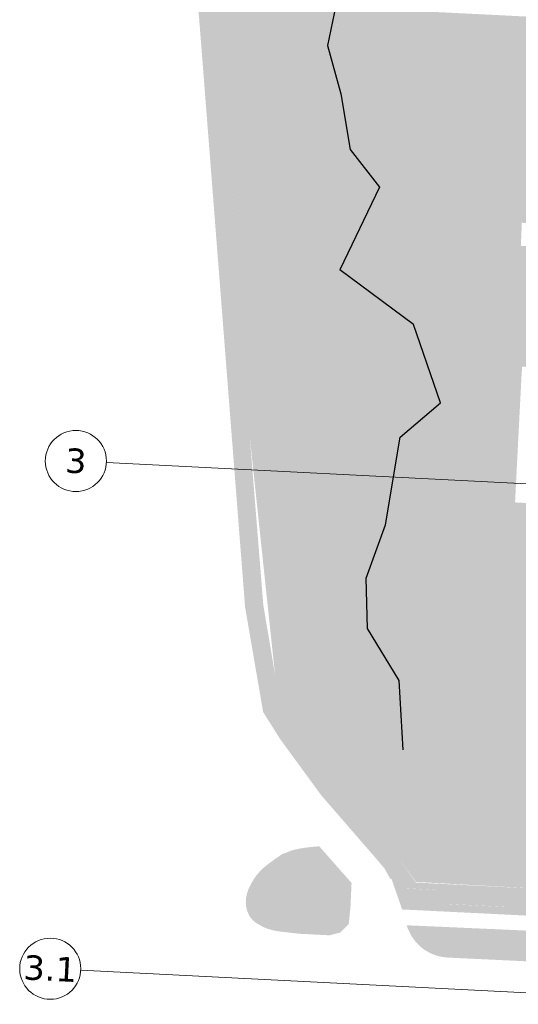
# Model space of a CAD drawing. Header units: millimetres. Extents: x 32690613 to 32694392, y 5343730 to 5344753.
# Tile 4 of 170: x 32692183 to 32692265, y 5344004 to 5344165. Entities that reach past the tile are written whole.
import ezdxf

# ---------------------------------------------------------------- set-up
doc = ezdxf.new("R2010")
doc.units = ezdxf.units.MM
doc.header["$LTSCALE"] = 0.01
doc.layers.get('DEFPOINTS').update_dxf_attribs({"color": 11, "lineweight": 18})
doc.layers.add('Gel-Bewuchs', color=122, linetype='Continuous', lineweight=25)
for name, color, linetype, lineweight, true_color in [('Veg-Hecke', 7, 'Continuous', 5, 0x9dd100), ('Veg-Rasen', 7, 'Continuous', 5, 0xb9f3a0), ('Veg-Waldartig', 7, 'Continuous', 5, 0xb0ee53), ('Veg-Wiese', 7, 'Continuous', 5, 0xd4ffa8)]:
    doc.layers.add(name, color=color, linetype=linetype, lineweight=lineweight, true_color=true_color)
doc.styles.add('Verdana', font='verdana.ttf')

# ---------------------------------------------------------------- blocks, each defined once
blk = doc.blocks.new('A$C78070446')
for p, q in [((4469470.04, 5342631.21), (4470219.62, 5342563.96)), ((4469685.27, 5342528.36), (4469462.61, 5342548.34))]:
    blk.add_line(p, q)
for centre in [(4469465.06, 5342631.65), (4469457.63, 5342548.79)]:
    blk.add_circle(centre, 5)
at = {"char_height": 4, "attachment_point": 5, "rotation": 354.86, "line_spacing_factor": 0.252012, "style": 'Verdana'}
for s, insert in [('3', (4469465.06, 5342631.65)), ('3.1', (4469457.63, 5342548.79))]:
    blk.add_mtext(s, dxfattribs=dict(at, insert=insert))

msp = doc.modelspace()

# ---------------------------------------------------------------- hatches: boundary and pattern name
at = {"layer": 'Veg-Hecke', "transparency": 33554687}
for points in [[(32692246.3, 5344022.64), (32692251.29, 5344022.38), (32692251.25, 5344021.47), (32692246.25, 5344021.72)], [(32692253.38, 5344020.07), (32692262.97, 5344019.58), (32692262.93, 5344018.68), (32692253.34, 5344019.18)]]:
    msp.add_hatch(color=256, dxfattribs=at).paths.add_polyline_path(points)
at = {"layer": 'Veg-Rasen', "transparency": 33554687}
h = msp.add_hatch(color=256, dxfattribs=at)
edge = h.paths.add_edge_path()
edge.add_line((32692273.52, 5344109.84), (32692263.14, 5344110.36))
edge.add_line((32692263.14, 5344110.36), (32692261.74, 5344082.23))
edge.add_line((32692261.74, 5344082.23), (32692270.05, 5344081.84))
edge.add_line((32692270.05, 5344081.84), (32692266.91, 5344026.19))
edge.add_line((32692266.91, 5344026.19), (32692245.36, 5344027.28))
edge.add_line((32692245.36, 5344027.28), (32692247.99, 5344023.7))
edge.add_line((32692247.99, 5344023.7), (32692303.05, 5344020.67))
edge.add_line((32692303.05, 5344020.67), (32692303.88, 5344035.11))
edge.add_line((32692303.88, 5344035.11), (32692302.01, 5344035.22))
edge.add_line((32692302.01, 5344035.22), (32692301.67, 5344029.82))
edge.add_line((32692301.67, 5344029.82), (32692297.19, 5344030.08))
edge.add_line((32692297.19, 5344030.08), (32692296.01, 5344029.14))
edge.add_line((32692296.01, 5344029.14), (32692295.58, 5344024.52))
edge.add_line((32692295.58, 5344024.52), (32692274.73, 5344025.82))
edge.add_line((32692274.73, 5344025.82), (32692275, 5344030.29))
edge.add_line((32692275, 5344030.29), (32692273.97, 5344031.4))
edge.add_line((32692273.97, 5344031.4), (32692269.41, 5344031.67))
edge.add_line((32692269.41, 5344031.67), (32692272.25, 5344081.73))
edge.add_line((32692272.25, 5344081.73), (32692276.62, 5344081.52))
edge.add_line((32692276.62, 5344081.52), (32692276.62, 5344081.63))
edge.add_arc((32692272.49, 5344081.62), 4.13, 360.1518, 405.8436)
edge.add_arc((32692272.49, 5344081.62), 4.13, 45.8436, 91.5355)
edge.add_line((32692272.38, 5344085.75), (32692272.38, 5344085.39))
edge.add_line((32692272.38, 5344085.39), (32692264.2, 5344085.81))
edge.add_line((32692264.2, 5344085.81), (32692264.81, 5344097.8))
edge.add_line((32692264.81, 5344097.8), (32692265.28, 5344106.92))
edge.add_line((32692265.28, 5344106.92), (32692265.37, 5344108.02))
edge.add_line((32692265.37, 5344108.02), (32692273.4, 5344107.62))
edge.add_line((32692273.4, 5344107.62), (32692273.52, 5344109.84))
msp.add_hatch(color=256, dxfattribs=at).paths.add_polyline_path([(32692237.27, 5344019.54), (32692237.45, 5344023.54), (32692232.15, 5344029.54), (32692231.28, 5344029.46), (32692230.49, 5344029.38), (32692229.78, 5344029.29), (32692229.14, 5344029.19), (32692228.58, 5344029.08), (32692228.09, 5344028.97), (32692227.68, 5344028.86), (32692227.34, 5344028.73), (32692226.11, 5344028.26), (32692225.78, 5344028.04), (32692225.45, 5344027.81), (32692225.12, 5344027.58), (32692224.79, 5344027.35), (32692224.46, 5344027.1), (32692224.12, 5344026.86), (32692223.78, 5344026.6), (32692223.44, 5344026.34), (32692223.01, 5344025.98), (32692222.6, 5344025.59), (32692222.21, 5344025.16), (32692221.84, 5344024.7), (32692221.49, 5344024.21), (32692221.17, 5344023.68), (32692220.87, 5344023.12), (32692220.59, 5344022.53), (32692220.38, 5344021.95), (32692220.24, 5344021.39), (32692220.16, 5344020.82), (32692220.15, 5344020.27), (32692220.2, 5344019.71), (32692220.32, 5344019.16), (32692220.51, 5344018.62), (32692220.76, 5344018.08), (32692220.92, 5344017.86), (32692221.1, 5344017.65), (32692221.28, 5344017.46), (32692221.49, 5344017.27), (32692221.7, 5344017.1), (32692221.93, 5344016.94), (32692222.18, 5344016.79), (32692222.44, 5344016.65), (32692222.72, 5344016.47), (32692223.05, 5344016.31), (32692223.41, 5344016.15), (32692223.8, 5344016.01), (32692224.24, 5344015.89), (32692224.71, 5344015.77), (32692225.22, 5344015.67), (32692225.77, 5344015.58), (32692228.93, 5344015.22), (32692233.84, 5344014.97), (32692235.63, 5344015.43), (32692236.99, 5344016.83)])
h = msp.add_hatch(color=256, dxfattribs=at)
h.paths.add_polyline_path([(32692241.48, 5344027.52), (32692242.83, 5344025.91), (32692243.81, 5344024.16), (32692243.97, 5344024.25), (32692245.61, 5344019.54), (32692245.71, 5344019.2), (32692304.9, 5344016.28), (32692342.14, 5344014.51), (32692349.44, 5344014.11), (32692349.61, 5344017.81), (32692348.53, 5344018.64), (32692303.05, 5344020.81), (32692247.99, 5344023.6), (32692245.36, 5344027.28)])
h.paths.add_polyline_path([(32692340.34, 5344017.26), (32692345.34, 5344017.01), (32692345.29, 5344016.11), (32692340.3, 5344016.36)])
h.paths.add_polyline_path([(32692323.89, 5344018.48), (32692333.47, 5344017.99), (32692333.43, 5344017.09), (32692323.84, 5344017.59)])
h.paths.add_polyline_path([(32692299.35, 5344018.11), (32692308.94, 5344017.61), (32692308.89, 5344016.72), (32692299.3, 5344017.21)])
h.paths.add_polyline_path([(32692311.58, 5344019.12), (32692316.57, 5344018.87), (32692316.52, 5344017.97), (32692311.53, 5344018.23)])
h.paths.add_polyline_path([(32692287.48, 5344020.36), (32692292.47, 5344020.1), (32692292.43, 5344019.21), (32692287.44, 5344019.46)])
h.paths.add_polyline_path([(32692253.39, 5344020.09), (32692262.97, 5344019.6), (32692262.93, 5344018.7), (32692253.34, 5344019.19)])
h.paths.add_polyline_path([(32692269.87, 5344021.34), (32692282.36, 5344020.7), (32692282.31, 5344019.8), (32692269.83, 5344020.44)])
h.paths.add_polyline_path([(32692246.3, 5344022.66), (32692251.3, 5344022.4), (32692251.25, 5344021.49), (32692246.25, 5344021.74)])
h = msp.add_hatch(color=256, dxfattribs=at)
h.paths.add_polyline_path([(32692246.48, 5344016.61), (32692246.65, 5344016.1), (32692246.76, 5344015.83), (32692247.23, 5344014.89), (32692247.83, 5344014.03), (32692248.55, 5344013.26), (32692249.37, 5344012.6), (32692250.28, 5344012.07), (32692251.26, 5344011.67), (32692252.28, 5344011.42), (32692253.33, 5344011.31), (32692253.68, 5344011.3), (32692285.85, 5344009.78), (32692326.91, 5344007.76), (32692328.22, 5344008.2), (32692336.74, 5344007.8), (32692336.95, 5344012.2), (32692286.88, 5344014.82)])
h.paths.add_polyline_path([(32692309.47, 5344013.15), (32692314.46, 5344012.9), (32692314.42, 5344012), (32692309.42, 5344012.25)])
h.paths.add_polyline_path([(32692281.57, 5344014.32), (32692291.16, 5344013.83), (32692291.11, 5344012.93), (32692281.52, 5344013.42)])
at = {"layer": 'Veg-Waldartig', "transparency": 33554687}
msp.add_hatch(color=256, dxfattribs=at).paths.add_polyline_path([(32692247.16, 5344050.15), (32692247.1, 5344048.61), (32692246.97, 5344047.21), (32692246.77, 5344045.94), (32692246.49, 5344044.81), (32692246.13, 5344043.81), (32692245.7, 5344042.95), (32692245.19, 5344042.23), (32692244.6, 5344041.64), (32692243.97, 5344041.13), (32692243.33, 5344040.64), (32692242.68, 5344040.16), (32692242.03, 5344039.71), (32692241.36, 5344039.27), (32692240.68, 5344038.84), (32692240, 5344038.44), (32692239.3, 5344038.05), (32692224.93, 5344057.61), (32692220.78, 5344096.72), (32692215.51, 5344167.85), (32692234.85, 5344166.96), (32692234.93, 5344166.77), (32692234.99, 5344166.5), (32692235.03, 5344166.14), (32692235.05, 5344165.7), (32692235.05, 5344165.17), (32692235.02, 5344164.55), (32692234.97, 5344163.85), (32692234.9, 5344163.06), (32692234.86, 5344162.21), (32692234.9, 5344161.35), (32692235.03, 5344160.46), (32692235.24, 5344159.54), (32692235.53, 5344158.61), (32692235.91, 5344157.65), (32692236.37, 5344156.67), (32692236.92, 5344155.66), (32692237.45, 5344154.63), (32692237.86, 5344153.57), (32692238.15, 5344152.49), (32692238.33, 5344151.38), (32692238.39, 5344150.24), (32692238.34, 5344149.08), (32692238.17, 5344147.89), (32692237.88, 5344146.68), (32692237.86, 5344146.05), (32692237.97, 5344145.35), (32692238.2, 5344144.59), (32692238.55, 5344143.77), (32692239.03, 5344142.88), (32692239.62, 5344141.93), (32692240.33, 5344140.92), (32692241.16, 5344139.84), (32692241.74, 5344139.05), (32692242.11, 5344138.16), (32692242.3, 5344137.16), (32692242.29, 5344136.05), (32692242.1, 5344134.83), (32692241.7, 5344133.5), (32692241.12, 5344132.05), (32692240.34, 5344130.5), (32692239.62, 5344128.93), (32692239.21, 5344127.41), (32692239.12, 5344125.94), (32692239.33, 5344124.54), (32692239.86, 5344123.19), (32692240.7, 5344121.9), (32692241.85, 5344120.66), (32692243.31, 5344119.48), (32692244.86, 5344118.29), (32692246.28, 5344117.02), (32692247.56, 5344115.66), (32692248.71, 5344114.21), (32692249.72, 5344112.68), (32692250.6, 5344111.07), (32692251.34, 5344109.37), (32692251.95, 5344107.59), (32692252.39, 5344105.85), (32692252.63, 5344104.27), (32692252.67, 5344102.86), (32692252.52, 5344101.6), (32692252.17, 5344100.52), (32692251.62, 5344099.59), (32692250.88, 5344098.83), (32692249.93, 5344098.24), (32692248.93, 5344097.61), (32692248, 5344096.75), (32692247.15, 5344095.67), (32692246.39, 5344094.36), (32692245.7, 5344092.82), (32692245.08, 5344091.05), (32692244.55, 5344089.05), (32692244.1, 5344086.82), (32692243.7, 5344084.58), (32692243.35, 5344082.53), (32692243.03, 5344080.68), (32692242.75, 5344079.02), (32692242.51, 5344077.56), (32692242.31, 5344076.29), (32692242.14, 5344075.22), (32692242.02, 5344074.34), (32692241.96, 5344073.89), (32692241.91, 5344073.45), (32692241.87, 5344073), (32692241.84, 5344072.55), (32692241.81, 5344072.09), (32692241.79, 5344071.64), (32692241.78, 5344071.19), (32692241.78, 5344070.73), (32692241.78, 5344070.22), (32692241.79, 5344069.72), (32692241.81, 5344069.21), (32692241.83, 5344068.7), (32692241.86, 5344068.2), (32692241.89, 5344067.69), (32692241.93, 5344067.18), (32692241.98, 5344066.67), (32692242.16, 5344065.73), (32692242.4, 5344064.75), (32692242.71, 5344063.73), (32692243.08, 5344062.66), (32692243.52, 5344061.56), (32692244.02, 5344060.41), (32692244.59, 5344059.22), (32692245.22, 5344057.99), (32692245.72, 5344057.04), (32692246.14, 5344056.09), (32692246.49, 5344055.13), (32692246.77, 5344054.15), (32692246.98, 5344053.17), (32692247.11, 5344052.17), (32692247.17, 5344051.17)])
at = {"layer": 'Veg-Wiese', "transparency": 33554687}
for points in [[(32692215.51, 5344167.84), (32692212.28, 5344167.98), (32692220.03, 5344068.68), (32692222.98, 5344051.51), (32692225.78, 5344047.06), (32692229.15, 5344042.45), (32692232.52, 5344037.84), (32692241.52, 5344027.47), (32692247.29, 5344027.18), (32692224.93, 5344057.61), (32692223.01, 5344069.05), (32692220.78, 5344096.72)], [(32692274.39, 5344127.39), (32692265.15, 5344127.78), (32692265.31, 5344131.57), (32692273.98, 5344131.21), (32692274.58, 5344131.18), (32692275.67, 5344152.75), (32692276.28, 5344164.81), (32692234.89, 5344166.88), (32692234.96, 5344166.67), (32692235.01, 5344166.38), (32692235.04, 5344166.01), (32692235.05, 5344165.57), (32692235.04, 5344165.06), (32692235.02, 5344164.47), (32692234.97, 5344163.8), (32692234.9, 5344163.06), (32692234.86, 5344162.21), (32692234.9, 5344161.35), (32692235.03, 5344160.46), (32692235.24, 5344159.54), (32692235.53, 5344158.61), (32692235.91, 5344157.65), (32692236.37, 5344156.67), (32692236.92, 5344155.66), (32692237.45, 5344154.63), (32692237.86, 5344153.57), (32692238.15, 5344152.49), (32692238.33, 5344151.38), (32692238.39, 5344150.24), (32692238.34, 5344149.08), (32692238.17, 5344147.89), (32692237.88, 5344146.68), (32692237.86, 5344146.05), (32692237.97, 5344145.35), (32692238.2, 5344144.59), (32692238.55, 5344143.77), (32692239.03, 5344142.88), (32692239.62, 5344141.93), (32692240.33, 5344140.92), (32692241.16, 5344139.84), (32692241.74, 5344139.05), (32692242.11, 5344138.16), (32692242.3, 5344137.16), (32692242.29, 5344136.05), (32692242.1, 5344134.83), (32692241.7, 5344133.5), (32692241.12, 5344132.05), (32692240.34, 5344130.5), (32692239.62, 5344128.93), (32692239.21, 5344127.41), (32692239.12, 5344125.94), (32692239.33, 5344124.54), (32692239.86, 5344123.19), (32692240.7, 5344121.9), (32692241.85, 5344120.66), (32692243.31, 5344119.48), (32692244.86, 5344118.29), (32692246.28, 5344117.02), (32692247.56, 5344115.66), (32692248.71, 5344114.21), (32692249.72, 5344112.68), (32692250.6, 5344111.07), (32692251.34, 5344109.37), (32692251.95, 5344107.59), (32692252.39, 5344105.85), (32692252.63, 5344104.27), (32692252.67, 5344102.86), (32692252.52, 5344101.6), (32692252.17, 5344100.52), (32692251.62, 5344099.59), (32692250.88, 5344098.83), (32692249.93, 5344098.24), (32692248.93, 5344097.61), (32692248, 5344096.75), (32692247.15, 5344095.67), (32692246.39, 5344094.36), (32692245.7, 5344092.82), (32692245.08, 5344091.05), (32692244.55, 5344089.05), (32692244.1, 5344086.82), (32692243.7, 5344084.58), (32692243.35, 5344082.53), (32692243.03, 5344080.68), (32692242.75, 5344079.02), (32692242.51, 5344077.56), (32692242.31, 5344076.29), (32692242.14, 5344075.22), (32692242.02, 5344074.34), (32692241.96, 5344073.89), (32692241.91, 5344073.45), (32692241.87, 5344073), (32692241.84, 5344072.55), (32692241.81, 5344072.09), (32692241.79, 5344071.64), (32692241.78, 5344071.19), (32692241.78, 5344070.73), (32692241.78, 5344070.22), (32692241.79, 5344069.72), (32692241.81, 5344069.21), (32692241.83, 5344068.7), (32692241.86, 5344068.2), (32692241.89, 5344067.69), (32692241.93, 5344067.18), (32692241.98, 5344066.67), (32692242.16, 5344065.73), (32692242.4, 5344064.75), (32692242.71, 5344063.73), (32692243.08, 5344062.66), (32692243.52, 5344061.56), (32692244.02, 5344060.41), (32692244.59, 5344059.22), (32692245.22, 5344057.99), (32692245.72, 5344057.04), (32692246.14, 5344056.09), (32692246.49, 5344055.13), (32692246.77, 5344054.15), (32692246.98, 5344053.17), (32692247.11, 5344052.17), (32692247.17, 5344051.17), (32692247.16, 5344050.15), (32692247.1, 5344048.61), (32692246.97, 5344047.21), (32692246.77, 5344045.94), (32692246.49, 5344044.81), (32692246.13, 5344043.81), (32692245.7, 5344042.95), (32692245.19, 5344042.23), (32692244.6, 5344041.64), (32692243.97, 5344041.13), (32692243.33, 5344040.64), (32692242.68, 5344040.16), (32692242.03, 5344039.71), (32692241.36, 5344039.27), (32692240.68, 5344038.84), (32692240, 5344038.44), (32692239.3, 5344038.05), (32692247.29, 5344027.18), (32692266.91, 5344026.19), (32692270.03, 5344081.16), (32692270.05, 5344081.84), (32692261.74, 5344082.23), (32692263.14, 5344110.36), (32692273.52, 5344109.84), (32692273.58, 5344110.92), (32692273.76, 5344114.22), (32692273.86, 5344116.38), (32692274.27, 5344124.47), (32692274.25, 5344124.47)], [(32692237.27, 5344019.54), (32692237.45, 5344023.54), (32692232.15, 5344029.54), (32692231.28, 5344029.46), (32692230.49, 5344029.38), (32692229.78, 5344029.29), (32692229.14, 5344029.19), (32692228.58, 5344029.08), (32692228.09, 5344028.97), (32692227.68, 5344028.86), (32692227.34, 5344028.73), (32692226.11, 5344028.26), (32692225.78, 5344028.04), (32692225.45, 5344027.81), (32692225.12, 5344027.58), (32692224.79, 5344027.35), (32692224.46, 5344027.1), (32692224.12, 5344026.86), (32692223.78, 5344026.6), (32692223.44, 5344026.34), (32692223.01, 5344025.98), (32692222.6, 5344025.59), (32692222.21, 5344025.16), (32692221.84, 5344024.7), (32692221.49, 5344024.21), (32692221.17, 5344023.68), (32692220.87, 5344023.12), (32692220.59, 5344022.53), (32692220.38, 5344021.95), (32692220.24, 5344021.39), (32692220.16, 5344020.82), (32692220.15, 5344020.27), (32692220.2, 5344019.71), (32692220.32, 5344019.16), (32692220.51, 5344018.62), (32692220.76, 5344018.08), (32692220.92, 5344017.86), (32692221.1, 5344017.65), (32692221.28, 5344017.46), (32692221.49, 5344017.27), (32692221.7, 5344017.1), (32692221.93, 5344016.94), (32692222.18, 5344016.79), (32692222.44, 5344016.65), (32692222.72, 5344016.47), (32692223.05, 5344016.31), (32692223.41, 5344016.15), (32692223.8, 5344016.01), (32692224.24, 5344015.89), (32692224.71, 5344015.77), (32692225.22, 5344015.67), (32692225.77, 5344015.58), (32692228.93, 5344015.22), (32692233.84, 5344014.97), (32692235.63, 5344015.43), (32692236.99, 5344016.83)], [(32692237.27, 5344019.54), (32692237.45, 5344023.54), (32692232.15, 5344029.54), (32692231.28, 5344029.46), (32692230.49, 5344029.38), (32692229.78, 5344029.29), (32692229.14, 5344029.19), (32692228.58, 5344029.08), (32692228.09, 5344028.97), (32692227.68, 5344028.86), (32692227.34, 5344028.73), (32692226.11, 5344028.26), (32692225.78, 5344028.04), (32692225.45, 5344027.81), (32692225.12, 5344027.58), (32692224.79, 5344027.35), (32692224.46, 5344027.1), (32692224.12, 5344026.86), (32692223.78, 5344026.6), (32692223.44, 5344026.34), (32692223.01, 5344025.98), (32692222.6, 5344025.59), (32692222.21, 5344025.16), (32692221.84, 5344024.7), (32692221.49, 5344024.21), (32692221.17, 5344023.68), (32692220.87, 5344023.12), (32692220.59, 5344022.53), (32692220.38, 5344021.95), (32692220.24, 5344021.39), (32692220.16, 5344020.82), (32692220.15, 5344020.27), (32692220.2, 5344019.71), (32692220.32, 5344019.16), (32692220.51, 5344018.62), (32692220.76, 5344018.08), (32692220.92, 5344017.86), (32692221.1, 5344017.65), (32692221.28, 5344017.46), (32692221.49, 5344017.27), (32692221.7, 5344017.1), (32692221.93, 5344016.94), (32692222.18, 5344016.79), (32692222.44, 5344016.65), (32692222.72, 5344016.47), (32692223.05, 5344016.31), (32692223.41, 5344016.15), (32692223.8, 5344016.01), (32692224.24, 5344015.89), (32692224.71, 5344015.77), (32692225.22, 5344015.67), (32692225.77, 5344015.58), (32692228.93, 5344015.22), (32692233.84, 5344014.97), (32692235.63, 5344015.43), (32692236.99, 5344016.83)]]:
    msp.add_hatch(color=256, dxfattribs=at).paths.add_polyline_path(points)

# ---------------------------------------------------------------- linework, layer by layer
at = {"layer": 'Gel-Bewuchs', "transparency": 33554687}
for p, q in [((32692235.97, 5344172.43), (32692233.54, 5344160.6)), ((32692233.54, 5344160.6), (32692235.67, 5344152.68)), ((32692235.67, 5344152.68), (32692237.24, 5344143.56)), ((32692237.24, 5344143.56), (32692242.01, 5344137.38)), ((32692242.01, 5344137.38), (32692235.54, 5344123.85)), ((32692247.61, 5344114.91), (32692235.54, 5344123.85)), ((32692252.02, 5344102.12), (32692247.61, 5344114.91)), ((32692245.41, 5344096.47), (32692252.02, 5344102.12)), ((32692243.03, 5344082.12), (32692245.41, 5344096.47)), ((32692239.85, 5344073.43), (32692243.03, 5344082.12)), ((32692240.06, 5344065.15), (32692239.85, 5344073.43)), ((32692245.23, 5344056.69), (32692240.06, 5344065.15)), ((32692245.88, 5344045.3), (32692245.23, 5344056.69))]:
    msp.add_line(p, q, dxfattribs=at)

# ---------------------------------------------------------------- block references
at = {"layer": 'DEFPOINTS', "transparency": 33554687, "rotation": 2.237485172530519}
msp.add_blockref('A$C78070446', (28434719.52, -168960.66), dxfattribs=at)

doc.saveas('drawing.dxf')
